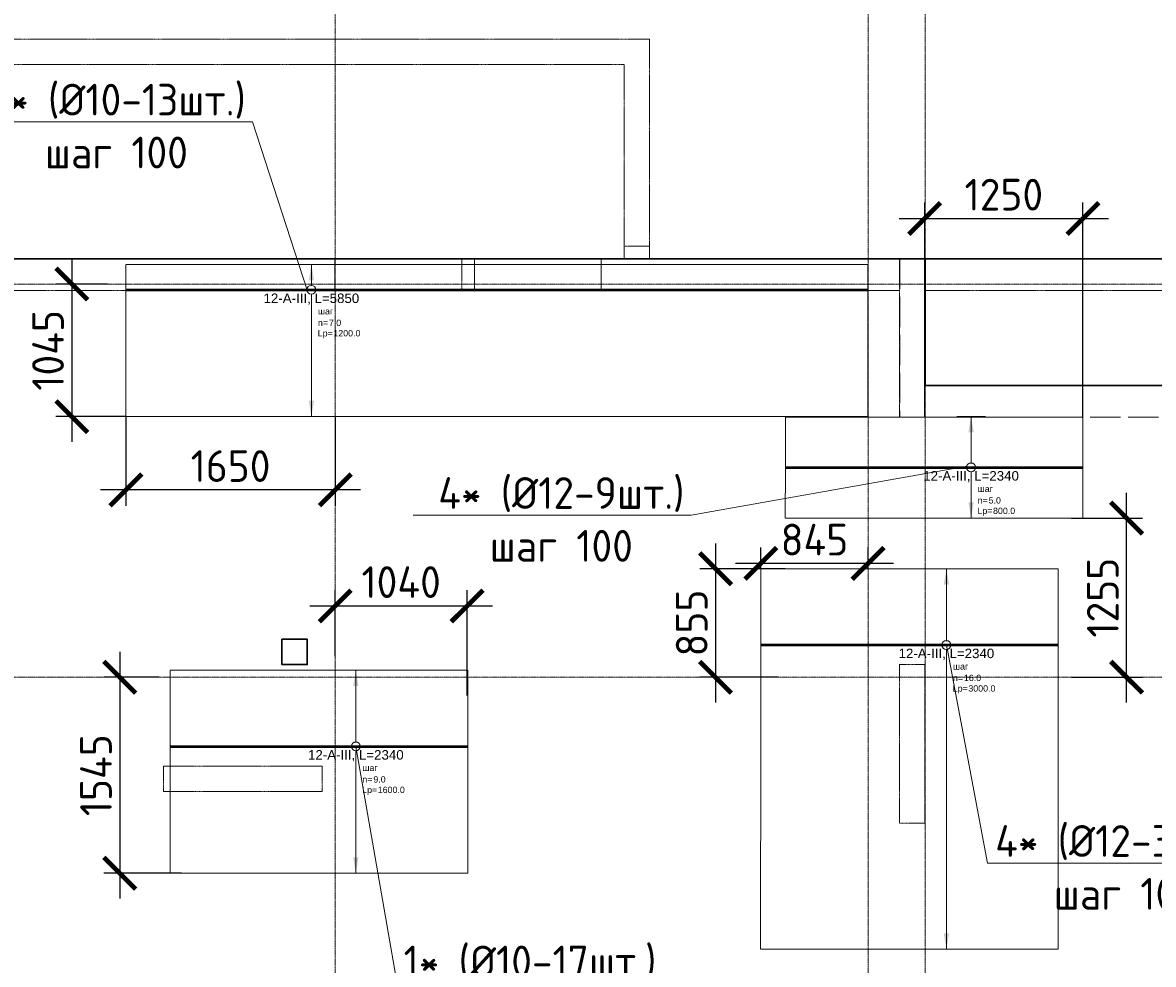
# Model space of a CAD drawing. Header units: millimetres. Extents: x -386473 to 311666, y -59273 to 291770.
# Tile 62 of 132: x 7949 to 16863, y 26032 to 33458. Entities that reach past the tile are written whole.
import ezdxf
from ezdxf import colors
from ezdxf.entities.mleader import LeaderData, LeaderLine
from ezdxf.enums import TextEntityAlignment as Align
from ezdxf.math import Vec2, Vec3

# ---------------------------------------------------------------- set-up
doc = ezdxf.new("R2010")
doc.units = ezdxf.units.MM
doc.set_wipeout_variables(frame=1)
for name, pattern in [('01 Штриховая _4 мм_', [6, 3.5, -2.5]), ('______5', [1100, 800, -100, 100, -100]), ('ACAD_ISO02W100', [15, 12, -3]), ('DASHED', [7, 5, -2, 0]), ('GOST2.303 4', [7, 5, -2, 0]), ('осевая', [50.8, 31.75, -6.35, 6.35, -6.35])]:
    doc.linetypes.add(name, pattern=pattern)
for name, color, linetype, lineweight in [('АрмСтер', 2, 'Continuous', 50), ('контур распр. стерхней', 2, 'GOST2.303 4', 20), ('Оси', 40, '______5', 18), ('Перекрытие ж_бетон', 1, 'Continuous', 30), ('подоснова', 151, 'Continuous', 5), ('РАЗМЕРЫ', 1, 'Continuous', 9)]:
    doc.layers.add(name, color=color, linetype=linetype, lineweight=lineweight)
doc.layers.add('АрмСтер_атрибуты', color=2, linetype='Continuous', lineweight=0, plot=False)
doc.layers.add('Колонна_ бетон', color=7, linetype='Continuous', lineweight=50, true_color=0xb4b496)
doc.styles.add('GOST-2.304_Type-B', font='GOST_Common.ttf')
doc.styles.get("Standard").update_dxf_attribs({"font": 'arial.ttf'})
doc.styles.add('Аннотативный', font='arial.ttf')
doc.dimstyles.new('СПДС', dxfattribs={"dimscale": 100, "dimtxt": 2.5, "dimasz": 2.5, "dimexe": 1.25, "dimexo": 0, "dimtad": 1, "dimdec": 0, "dimtxsty": 'GOST-2.304_Type-B', "dimblk": 'ARCHTICK', "dimcen": 2.5, "dimdle": 2, "dimadec": 0, "dimazin": 2, "dimtfac": 0.75, "dimtdec": 0, "dimtmove": 1, "dimatfit": 3, "dimfxl": 1, "dimtolj": 1, "dimarcsym": 1})

# ---------------------------------------------------------------- blocks, each defined once
blk = doc.blocks.new('оси2')
at = {"layer": 'Оси', "color": 16, "linetype": 'осевая', "lineweight": 0, "ltscale": 0.25, "transparency": 33554687}
for p, q in [((987745.5, 5465.4), (987745.5, -20739.3)), ((991945.5, 4955.2), (991945.5, -20287.7)), ((992395.5, 4955.2), (992395.5, -20293.6)), ((979200, 1707.1), (1032582.1, 1707.1)), ((979200, -1392.9), (1032582.1, -1392.9))]:
    blk.add_line(p, q, dxfattribs=at)
blk = doc.blocks.new('*U67')
at = {"layer": 'РАЗМЕРЫ'}
for p, q in [((112.5, 600), (-112.5, 600)), ((112.5, -1000), (-112.5, -1000))]:
    blk.add_line(p, q, dxfattribs=at)
at = {"layer": 'РАЗМЕРЫ', "ltscale": 15}
blk.add_line((0, -1000), (0, 600), dxfattribs=at)
at = {"layer": 'РАЗМЕРЫ'}
for points in [[(0, 600), (20.9, 474.8), (-20.9, 474.8)], [(0, -1000), (20.9, -874.8), (-20.9, -874.8)]]:
    blk.add_solid(points, dxfattribs=at)
at = {"layer": 'АрмСтер_атрибуты', "color": 215, "ltscale": 15, "style": 'Аннотативный'}
for s, p in [('шаг', (51.4, -194.2)), ('n=', (51.4, -285.1)), ('Lр=', (50.2, -367.8))]:
    blk.add_text(s, height=50, dxfattribs=at).set_placement(p)
at = {"layer": 'АрмСтер_атрибуты', "style": 'Аннотативный', "flags": 8}
blk.add_attdef('ПОЗ', (110, 29.6), '', height=75, dxfattribs=at)
at = {"layer": 'АрмСтер_атрибуты', "color": 215, "style": 'Аннотативный'}
for tag, p, flags in [('ШАГ', (190.9, -194.2), 10), ('КОЛ', (138, -285.1), 8), ('ШИРИНА', (172.9, -367.8), 8)]:
    blk.add_attdef(tag, p, '', height=50, dxfattribs=dict(at, flags=flags))
at = {"layer": 'АрмСтер_атрибуты', "flags": 9}
for tag, p in [('МАССА', (-1033.5, -410.5)), ('ОБОЗНАЧЕНИЕ', (-1033.5, -524.4))]:
    blk.add_attdef(tag, p, '', height=75, dxfattribs=at)
at = {"linetype": 'Continuous', "lineweight": 0}
blk.add_wipeout([(35, 0), (28.3, 20.6), (10.8, 33.3), (-10.8, 33.3), (-28.3, 20.6), (-35, 0), (-28.3, -20.6), (-10.8, -33.3), (10.8, -33.3), (28.3, -20.6)], dxfattribs=at)
at = {"color": 0, "linetype": 'ByBlock', "lineweight": -2, "ltscale": 100}
blk.add_line((-1462.5, 0), (877.5, 0), dxfattribs=at)
at = {"layer": 'РАЗМЕРЫ'}
blk.add_circle((0, 0), 35, dxfattribs=at)
at = {"layer": 'АрмСтер_атрибуты', "style": 'Аннотативный', "flags": 8}
blk.add_attdef('НАИМЕНОВАНИЕ', text='', height=75, dxfattribs=at).set_placement((0, -29.3), align=Align.TOP_CENTER)
blk = doc.blocks.new('_ArchTick')
at = {"color": 0, "linetype": 'ByBlock', "const_width": 0.15}
blk.add_lwpolyline([(-0.5, -0.5), (0.5, 0.5)], dxfattribs=at)
blk = doc.blocks.new('*D68')
at = {"layer": 'DEFPOINTS', "color": 0, "transparency": 16777216}
for p in [(9022.8, 28296.4, 160), (8715, 26751.3), (9201.3, 26751.3)]:
    blk.add_point(p, dxfattribs=at)
at = {"layer": 'РАЗМЕРЫ', "color": 0, "lineweight": -2, "transparency": 16777216}
for p, q in [((8715, 28496.4), (8715, 26551.3)), ((9022.8, 28296.4), (8590, 28296.4)), ((9201.3, 26751.3), (8590, 26751.3))]:
    blk.add_line(p, q, dxfattribs=at)
at = {"layer": 'РАЗМЕРЫ', "color": 0, "lineweight": -2, "transparency": 16777216, "xscale": 250, "yscale": 250, "zscale": 250}
for p, rotation in [((8715, 28296.4), 90), ((8715, 26751.3), 270)]:
    blk.add_blockref('_ArchTick', p, dxfattribs=dict(at, rotation=rotation))
at = {"layer": 'РАЗМЕРЫ', "color": 0, "lineweight": 0, "transparency": 16777216, "insert": (8527.5, 27523.8), "char_height": 250, "attachment_point": 5, "rotation": 90, "style": 'GOST-2.304_Type-B'}
blk.add_mtext('\\A1;1545', dxfattribs=at)
blk = doc.blocks.new('*D69')
at = {"layer": 'DEFPOINTS', "color": 0, "transparency": 16777216}
for p in [(11453.3, 28859), (10413, 28461.9), (11453.3, 28151.3)]:
    blk.add_point(p, dxfattribs=at)
at = {"layer": 'РАЗМЕРЫ', "color": 0, "lineweight": -2, "transparency": 16777216}
for p, q in [((10413, 28461.9), (10413, 28984)), ((11453.3, 28151.3), (11453.3, 28984)), ((10213, 28859), (11653.3, 28859))]:
    blk.add_line(p, q, dxfattribs=at)
at = {"layer": 'РАЗМЕРЫ', "color": 0, "lineweight": -2, "transparency": 16777216, "xscale": 250, "yscale": 250, "zscale": 250, "rotation": 180}
blk.add_blockref('_ArchTick', (10413, 28859), dxfattribs=at)
at = {"layer": 'РАЗМЕРЫ', "color": 0, "lineweight": -2, "transparency": 16777216, "xscale": 250, "yscale": 250, "zscale": 250}
blk.add_blockref('_ArchTick', (11453.3, 28859), dxfattribs=at)
at = {"layer": 'РАЗМЕРЫ', "color": 0, "lineweight": 0, "transparency": 16777216, "insert": (10933.2, 29046.5), "char_height": 250, "attachment_point": 5, "style": 'GOST-2.304_Type-B'}
blk.add_mtext('\\A1;1040', dxfattribs=at)
blk = doc.blocks.new('_None')
blk = doc.blocks.new('*U73')
at = {"layer": 'РАЗМЕРЫ'}
for p, q in [((112.5, 600), (-112.5, 600)), ((112.5, -2400), (-112.5, -2400))]:
    blk.add_line(p, q, dxfattribs=at)
at = {"layer": 'РАЗМЕРЫ', "ltscale": 15}
blk.add_line((0, -2400), (0, 600), dxfattribs=at)
at = {"layer": 'РАЗМЕРЫ'}
for points in [[(0, 600), (20.9, 474.8), (-20.9, 474.8)], [(0, -2400), (20.9, -2274.8), (-20.9, -2274.8)]]:
    blk.add_solid(points, dxfattribs=at)
at = {"layer": 'АрмСтер_атрибуты', "color": 215, "ltscale": 15, "style": 'Аннотативный'}
for s, p in [('шаг', (51.4, -194.2)), ('n=', (51.4, -285.1)), ('Lр=', (50.2, -367.8))]:
    blk.add_text(s, height=50, dxfattribs=at).set_placement(p)
at = {"layer": 'АрмСтер_атрибуты', "style": 'Аннотативный', "flags": 8}
blk.add_attdef('ПОЗ', (110, 29.6), '', height=75, dxfattribs=at)
at = {"layer": 'АрмСтер_атрибуты', "color": 215, "style": 'Аннотативный'}
for tag, p, flags in [('ШАГ', (190.9, -194.2), 10), ('КОЛ', (138, -285.1), 8), ('ШИРИНА', (172.9, -367.8), 8)]:
    blk.add_attdef(tag, p, '', height=50, dxfattribs=dict(at, flags=flags))
at = {"layer": 'АрмСтер_атрибуты', "flags": 9}
for tag, p in [('МАССА', (-1033.5, -410.5)), ('ОБОЗНАЧЕНИЕ', (-1033.5, -524.4))]:
    blk.add_attdef(tag, p, '', height=75, dxfattribs=at)
at = {"linetype": 'Continuous', "lineweight": 0}
blk.add_wipeout([(35, 0), (28.3, 20.6), (10.8, 33.3), (-10.8, 33.3), (-28.3, 20.6), (-35, 0), (-28.3, -20.6), (-10.8, -33.3), (10.8, -33.3), (28.3, -20.6)], dxfattribs=at)
at = {"color": 0, "linetype": 'ByBlock', "lineweight": -2, "ltscale": 100}
blk.add_line((-1462.5, 0), (877.5, 0), dxfattribs=at)
at = {"layer": 'РАЗМЕРЫ'}
blk.add_circle((0, 0), 35, dxfattribs=at)
at = {"layer": 'АрмСтер_атрибуты', "style": 'Аннотативный', "flags": 8}
blk.add_attdef('НАИМЕНОВАНИЕ', text='', height=75, dxfattribs=at).set_placement((0, -29.3), align=Align.TOP_CENTER)
blk = doc.blocks.new('*D77')
at = {"layer": 'DEFPOINTS', "color": 0, "transparency": 16777216}
for p in [(13960.3, 29151.3), (13411.3, 28296.4), (13903.9, 28296.4, 160)]:
    blk.add_point(p, dxfattribs=at)
at = {"layer": 'РАЗМЕРЫ', "color": 0, "lineweight": -2, "transparency": 16777216}
for p, q in [((13411.3, 29351.3), (13411.3, 28096.4)), ((13960.3, 29151.3), (13286.3, 29151.3)), ((13903.9, 28296.4), (13286.3, 28296.4))]:
    blk.add_line(p, q, dxfattribs=at)
at = {"layer": 'РАЗМЕРЫ', "color": 0, "lineweight": -2, "transparency": 16777216, "xscale": 250, "yscale": 250, "zscale": 250}
for p, rotation in [((13411.3, 29151.3), 90), ((13411.3, 28296.4), 270)]:
    blk.add_blockref('_ArchTick', p, dxfattribs=dict(at, rotation=rotation))
at = {"layer": 'РАЗМЕРЫ', "color": 0, "lineweight": 0, "transparency": 16777216, "insert": (13223.8, 28723.8), "char_height": 250, "attachment_point": 5, "rotation": 90, "style": 'GOST-2.304_Type-B'}
blk.add_mtext('\\A1;855', dxfattribs=at)
blk = doc.blocks.new('*U155')
at = {"layer": 'РАЗМЕРЫ'}
for p, q in [((112.5, 200), (-112.5, 200)), ((112.5, -1000), (-112.5, -1000))]:
    blk.add_line(p, q, dxfattribs=at)
at = {"layer": 'РАЗМЕРЫ', "ltscale": 15}
blk.add_line((0, -1000), (0, 200), dxfattribs=at)
at = {"layer": 'РАЗМЕРЫ'}
for points in [[(0, 200), (20.9, 74.8), (-20.9, 74.8)], [(0, -1000), (20.9, -874.8), (-20.9, -874.8)]]:
    blk.add_solid(points, dxfattribs=at)
at = {"layer": 'АрмСтер_атрибуты', "color": 215, "ltscale": 15, "style": 'Аннотативный'}
for s, p in [('шаг', (51.4, -194.2)), ('n=', (51.4, -285.1)), ('Lр=', (50.2, -367.8))]:
    blk.add_text(s, height=50, dxfattribs=at).set_placement(p)
at = {"layer": 'АрмСтер_атрибуты', "style": 'Аннотативный', "flags": 8}
blk.add_attdef('ПОЗ', (110, 29.6), '', height=75, dxfattribs=at)
at = {"layer": 'АрмСтер_атрибуты', "color": 215, "style": 'Аннотативный'}
for tag, p, flags in [('ШАГ', (190.9, -194.2), 10), ('КОЛ', (138, -285.1), 8), ('ШИРИНА', (172.9, -367.8), 8)]:
    blk.add_attdef(tag, p, '', height=50, dxfattribs=dict(at, flags=flags))
at = {"layer": 'АрмСтер_атрибуты', "flags": 9}
for tag, p in [('МАССА', (-1033.5, -1010.5)), ('ОБОЗНАЧЕНИЕ', (-1033.5, -1124.4))]:
    blk.add_attdef(tag, p, '', height=75, dxfattribs=at)
at = {"linetype": 'Continuous', "lineweight": 0}
blk.add_wipeout([(35, 0), (28.3, 20.6), (10.8, 33.3), (-10.8, 33.3), (-28.3, 20.6), (-35, 0), (-28.3, -20.6), (-10.8, -33.3), (10.8, -33.3), (28.3, -20.6)], dxfattribs=at)
at = {"color": 0, "linetype": 'ByBlock', "lineweight": -2, "ltscale": 100}
blk.add_line((-1462.5, 0), (4387.5, 0), dxfattribs=at)
at = {"layer": 'РАЗМЕРЫ'}
blk.add_circle((0, 0), 35, dxfattribs=at)
at = {"layer": 'АрмСтер_атрибуты', "style": 'Аннотативный', "flags": 8}
blk.add_attdef('НАИМЕНОВАНИЕ', text='', height=75, dxfattribs=at).set_placement((0, -29.3), align=Align.TOP_CENTER)
blk = doc.blocks.new('*D154')
at = {"layer": 'DEFPOINTS', "color": 0, "transparency": 16777216}
for p in [(8617.4, 31396.4, 160), (8337, 30351.3), (8763, 30351.3)]:
    blk.add_point(p, dxfattribs=at)
at = {"layer": 'РАЗМЕРЫ', "color": 0, "lineweight": -2, "transparency": 16777216}
for p, q in [((8337, 31596.4), (8337, 30151.3)), ((8617.4, 31396.4), (8212, 31396.4)), ((8763, 30351.3), (8212, 30351.3))]:
    blk.add_line(p, q, dxfattribs=at)
at = {"layer": 'РАЗМЕРЫ', "color": 0, "lineweight": -2, "transparency": 16777216, "xscale": 250, "yscale": 250, "zscale": 250}
for p, rotation in [((8337, 31396.4), 90), ((8337, 30351.3), 270)]:
    blk.add_blockref('_ArchTick', p, dxfattribs=dict(at, rotation=rotation))
at = {"layer": 'РАЗМЕРЫ', "color": 0, "lineweight": 0, "transparency": 16777216, "insert": (8149.5, 30873.8), "char_height": 250, "attachment_point": 5, "rotation": 90, "style": 'GOST-2.304_Type-B'}
blk.add_mtext('\\A1;1045', dxfattribs=at)
blk = doc.blocks.new('*U308')
at = {"layer": 'РАЗМЕРЫ'}
for p, q in [((112.5, 400), (-112.5, 400)), ((112.5, -400), (-112.5, -400))]:
    blk.add_line(p, q, dxfattribs=at)
at = {"layer": 'РАЗМЕРЫ', "ltscale": 15}
blk.add_line((0, -400), (0, 400), dxfattribs=at)
at = {"layer": 'РАЗМЕРЫ'}
for points in [[(0, 400), (20.9, 274.8), (-20.9, 274.8)], [(0, -400), (20.9, -274.8), (-20.9, -274.8)]]:
    blk.add_solid(points, dxfattribs=at)
at = {"layer": 'АрмСтер_атрибуты', "color": 215, "ltscale": 15, "style": 'Аннотативный'}
for s, p in [('шаг', (51.4, -194.2)), ('n=', (51.4, -285.1)), ('Lр=', (50.2, -367.8))]:
    blk.add_text(s, height=50, dxfattribs=at).set_placement(p)
at = {"layer": 'АрмСтер_атрибуты', "style": 'Аннотативный', "flags": 8}
blk.add_attdef('ПОЗ', (110, 29.6), '', height=75, dxfattribs=at)
at = {"layer": 'АрмСтер_атрибуты', "color": 215, "style": 'Аннотативный'}
for tag, p, flags in [('ШАГ', (190.9, -194.2), 10), ('КОЛ', (138, -285.1), 8), ('ШИРИНА', (172.9, -367.8), 8)]:
    blk.add_attdef(tag, p, '', height=50, dxfattribs=dict(at, flags=flags))
at = {"layer": 'АрмСтер_атрибуты', "flags": 9}
for tag, p in [('МАССА', (-1033.5, -410.5)), ('ОБОЗНАЧЕНИЕ', (-1033.5, -524.4))]:
    blk.add_attdef(tag, p, '', height=75, dxfattribs=at)
at = {"linetype": 'Continuous', "lineweight": 0}
blk.add_wipeout([(35, 0), (28.3, 20.6), (10.8, 33.3), (-10.8, 33.3), (-28.3, 20.6), (-35, 0), (-28.3, -20.6), (-10.8, -33.3), (10.8, -33.3), (28.3, -20.6)], dxfattribs=at)
at = {"color": 0, "linetype": 'ByBlock', "lineweight": -2, "ltscale": 100}
blk.add_line((-1462.5, 0), (877.5, 0), dxfattribs=at)
at = {"layer": 'РАЗМЕРЫ'}
blk.add_circle((0, 0), 35, dxfattribs=at)
at = {"layer": 'АрмСтер_атрибуты', "style": 'Аннотативный', "flags": 8}
blk.add_attdef('НАИМЕНОВАНИЕ', text='', height=75, dxfattribs=at).set_placement((0, -29.3), align=Align.TOP_CENTER)
blk = doc.blocks.new('стены подвала')
at = {"layer": 'Колонна_ бетон', "color": 252, "linetype": 'DASHED', "lineweight": 0, "ltscale": 0.3, "true_color": 0x939598, "transparency": 33554687}
for p, q in [((-191317.4, -8295.4, 160), (-198017.4, -8295.4, -200)), ((-191317.4, -10025.4, 160), (-191317.4, -8295.4, 160)), ((-191317.4, -8295.4, 160), (-191317.4, -8295.4, 160)), ((-197817.4, -8495.4, -200), (-191517.4, -8495.4, 160)), ((-191517.4, -8495.4, 160), (-191517.4, -8495.4, 160)), ((-191517.4, -8495.4, 160), (-191517.4, -10025.4, 160)), ((-191317.4, -9775.4, 160), (-191317.4, -9775.4, 160)), ((-191317.4, -9925.4, 160), (-191517.4, -9925.4, 160)), ((-191517.4, -9925.4, 160), (-191517.4, -9925.4, 160)), ((-191317.4, -9925.4, 160), (-191317.4, -9925.4, 160)), ((-150847.4, -10025.4, 160), (-198397.4, -10025.4, 160)), ((-192697.4, -10275.4, 160), (-192697.4, -10025.4, 160)), ((-192697.4, -10025.4, 160), (-192697.4, -10025.4, 160)), ((-191697.4, -10275.4, 160), (-191697.4, -10025.4, 160)), ((-191697.4, -10025.4, 160), (-191697.4, -10025.4, 160)), ((-191517.4, -10025.4, 160), (-191517.4, -10025.4, 160)), ((-191317.4, -10025.4, 160), (-191317.4, -10025.4, 160)), ((-189347.4, -11275.4, 160), (-189347.4, -10025.4, 160)), ((-189347.4, -10025.4, 160), (-189347.4, -10025.4, 160)), ((-189347.4, -10275.4, 160), (-197897.4, -10275.4, 160)), ((-192697.4, -10275.4, 160), (-192697.4, -10275.4, 160)), ((-191697.4, -10275.4, 160), (-191697.4, -10275.4, 160)), ((-189347.4, -10275.4, 160), (-189347.4, -10275.4, 160)), ((-184747.4, -10275.4, 160), (-189147.4, -10275.4, 160)), ((-189147.4, -10275.4, 160), (-189147.4, -11275.4, 160)), ((-189147.4, -10275.4, 160), (-189147.4, -10275.4, 160)), ((-189147.4, -11275.4, 160), (-189347.4, -11275.4, 160)), ((-189347.4, -11275.4, 160), (-189347.4, -11275.4, 160)), ((-189147.4, -11275.4, 160), (-189147.4, -11275.4, 160)), ((-189147.4, -13225.4, 160), (-189347.4, -13225.4, 160)), ((-189347.4, -13225.4, 160), (-189347.4, -13225.4, 160)), ((-189347.4, -13225.4, 160), (-189347.4, -14475.4, 160)), ((-189147.4, -13225.4, 160), (-189147.4, -13225.4, 160)), ((-189147.4, -14475.4, 160), (-189147.4, -13225.4, 160)), ((-195147.4, -14025.4, 160), (-195147.4, -14025.4, 160)), ((-195147.4, -14025.4, 160), (-195147.4, -14225.4, 160)), ((-195147.4, -14025.4, 160), (-193897.4, -14025.4, 160)), ((-193897.4, -14025.4, 160), (-193897.4, -14025.4, 160)), ((-193897.4, -14025.4, 160), (-193897.4, -14225.4, 160)), ((-195147.4, -14225.4, 160), (-195147.4, -14225.4, 160)), ((-195147.4, -14225.4, 160), (-193897.4, -14225.4, 160)), ((-193897.4, -14225.4, 160), (-193897.4, -14225.4, 160)), ((-189347.4, -14475.4, 160), (-189147.4, -14475.4, 160)), ((-189347.4, -14475.4, 160), (-189347.4, -14475.4, 160)), ((-189147.4, -14475.4, 160), (-189147.4, -14475.4, 160))]:
    blk.add_line(p, q, dxfattribs=at)
blk.add_lwpolyline([(-193797.4, -10025.4), (-192797.4, -10025.4), (-192797.4, -10275.4), (-193797.4, -10275.4)], close=True, dxfattribs=at)
blk = doc.blocks.new('отверстия')
at = {"layer": 'Перекрытие ж_бетон', "lineweight": 30}
blk.add_lwpolyline([(-188966.9, 88642.4), (-188766.9, 88642.4), (-188766.9, 88442.4), (-188966.9, 88442.4)], close=True, dxfattribs=at)
blk = doc.blocks.new('*D367')
at = {"layer": 'DEFPOINTS', "color": 0, "transparency": 16777216}
for p in [(16217.2, 29551.3), (16651.8, 29551.3), (16217.2, 28296.4, 160)]:
    blk.add_point(p, dxfattribs=at)
at = {"layer": 'РАЗМЕРЫ', "color": 0, "lineweight": -2, "transparency": 16777216}
for p, q in [((16651.8, 28096.4), (16651.8, 29751.3)), ((16217.2, 29551.3), (16776.8, 29551.3)), ((16217.2, 28296.4), (16776.8, 28296.4))]:
    blk.add_line(p, q, dxfattribs=at)
at = {"layer": 'РАЗМЕРЫ', "color": 0, "lineweight": -2, "transparency": 16777216, "xscale": 250, "yscale": 250, "zscale": 250}
for p, rotation in [((16651.8, 29551.3), 90), ((16651.8, 28296.4), 270)]:
    blk.add_blockref('_ArchTick', p, dxfattribs=dict(at, rotation=rotation))
at = {"layer": 'РАЗМЕРЫ', "color": 0, "lineweight": 0, "transparency": 16777216, "insert": (16464.3, 28923.8), "char_height": 250, "attachment_point": 5, "rotation": 90, "style": 'GOST-2.304_Type-B'}
blk.add_mtext('\\A1;1255', dxfattribs=at)
blk = doc.blocks.new('*D368')
at = {"layer": 'DEFPOINTS', "color": 0, "transparency": 16777216}
for p in [(13768.7, 29194.1), (13768.7, 29151.3), (14613.8, 29151.3)]:
    blk.add_point(p, dxfattribs=at)
at = {"layer": 'РАЗМЕРЫ', "color": 0, "lineweight": -2, "transparency": 16777216}
for p, q in [((13768.7, 29151.3), (13768.7, 29319.1)), ((14613.8, 29151.3), (14613.8, 29319.1)), ((14813.8, 29194.1), (13568.7, 29194.1))]:
    blk.add_line(p, q, dxfattribs=at)
at = {"layer": 'РАЗМЕРЫ', "color": 0, "lineweight": -2, "transparency": 16777216, "xscale": 250, "yscale": 250, "zscale": 250, "rotation": 180}
blk.add_blockref('_ArchTick', (13768.7, 29194.1), dxfattribs=at)
at = {"layer": 'РАЗМЕРЫ', "color": 0, "lineweight": -2, "transparency": 16777216, "xscale": 250, "yscale": 250, "zscale": 250}
blk.add_blockref('_ArchTick', (14613.8, 29194.1), dxfattribs=at)
at = {"layer": 'РАЗМЕРЫ', "color": 0, "lineweight": 0, "transparency": 16777216, "insert": (14191.3, 29381.6), "char_height": 250, "attachment_point": 5, "style": 'GOST-2.304_Type-B'}
blk.add_mtext('\\A1;845', dxfattribs=at)
blk = doc.blocks.new('*D369')
at = {"layer": 'DEFPOINTS', "color": 0, "transparency": 16777216}
for p in [(16307.8, 31913.8), (15060.2, 30346.4, 160), (16307.8, 30341.6)]:
    blk.add_point(p, dxfattribs=at)
at = {"layer": 'РАЗМЕРЫ', "color": 0, "lineweight": -2, "transparency": 16777216}
for p, q in [((15060.2, 30346.4), (15060.2, 32038.8)), ((16307.8, 30341.6), (16307.8, 32038.8)), ((14860.2, 31913.8), (16507.8, 31913.8))]:
    blk.add_line(p, q, dxfattribs=at)
at = {"layer": 'РАЗМЕРЫ', "color": 0, "lineweight": -2, "transparency": 16777216, "xscale": 250, "yscale": 250, "zscale": 250, "rotation": 180}
blk.add_blockref('_ArchTick', (15060.2, 31913.8), dxfattribs=at)
at = {"layer": 'РАЗМЕРЫ', "color": 0, "lineweight": -2, "transparency": 16777216, "xscale": 250, "yscale": 250, "zscale": 250}
blk.add_blockref('_ArchTick', (16307.8, 31913.8), dxfattribs=at)
at = {"layer": 'РАЗМЕРЫ', "color": 0, "lineweight": 0, "transparency": 16777216, "insert": (15684, 32101.3), "char_height": 250, "attachment_point": 5, "style": 'GOST-2.304_Type-B'}
blk.add_mtext('\\A1;1250', dxfattribs=at)
blk = doc.blocks.new('*D372')
at = {"layer": 'DEFPOINTS', "color": 0, "transparency": 16777216}
for p in [(8763, 30351.3), (10413.8, 30351.3), (8763, 29773.8)]:
    blk.add_point(p, dxfattribs=at)
at = {"layer": 'РАЗМЕРЫ', "color": 0, "lineweight": -2, "transparency": 16777216}
for p, q in [((8763, 30351.3), (8763, 29648.8)), ((10413.8, 30351.3), (10413.8, 29648.8)), ((10613.8, 29773.8), (8563, 29773.8))]:
    blk.add_line(p, q, dxfattribs=at)
at = {"layer": 'РАЗМЕРЫ', "color": 0, "lineweight": -2, "transparency": 16777216, "xscale": 250, "yscale": 250, "zscale": 250, "rotation": 180}
blk.add_blockref('_ArchTick', (8763, 29773.8), dxfattribs=at)
at = {"layer": 'РАЗМЕРЫ', "color": 0, "lineweight": -2, "transparency": 16777216, "xscale": 250, "yscale": 250, "zscale": 250}
blk.add_blockref('_ArchTick', (10413.8, 29773.8), dxfattribs=at)
at = {"layer": 'РАЗМЕРЫ', "color": 0, "lineweight": 0, "transparency": 16777216, "insert": (9588.4, 29961.3), "char_height": 250, "attachment_point": 5, "style": 'GOST-2.304_Type-B'}
blk.add_mtext('\\A1;1650', dxfattribs=at)

msp = doc.modelspace()

# ---------------------------------------------------------------- linework, layer by layer
at = {"layer": 'контур распр. стерхней', "linetype": '01 Штриховая _4 мм_'}
for points in [[(14613, 30351.3), (8763, 30351.3), (8763, 31551.3), (14613, 31551.3)], [(16111, 26151.3), (13766.5, 26151.3), (13768.7, 29151.3), (16113.3, 29151.3)], [(11457.9, 26751.3), (9113.3, 26751.3), (9113.3, 28351.3), (11457.9, 28351.3)]]:
    msp.add_lwpolyline(points, close=True, dxfattribs=at)
at = {"layer": 'Перекрытие ж_бетон'}
for points in [[(6063.2, 14696.4), (10163.2, 14696.4), (10163.2, 14446.4), (46963.2, 14446.4), (46963.2, 14696.4), (53363.2, 14696.4), (53363.2, 31596.4), (5813.4, 31596.4), (5813.4, 17596.4), (6063.2, 17596.4), (6063.2, 14696.4)], [(15063.4, 31596.4), (15063.4, 30596.4), (19463.4, 30596.4), (19463.4, 31596.4)]]:
    msp.add_lwpolyline(points, dxfattribs=at)
at = {"layer": 'Перекрытие ж_бетон', "color": 252, "linetype": 'ACAD_ISO02W100', "lineweight": 0, "ltscale": 20, "true_color": 0x939598}
msp.add_lwpolyline([(14863.4, 31596.4), (14863.4, 30346.4), (19663.4, 30346.4), (19663.4, 31596.4)], dxfattribs=at)

# ---------------------------------------------------------------- block references
at = {"layer": 'РАЗМЕРЫ'}
msp.add_blockref('оси2', (-977331.7, 29689.3, 160), dxfattribs=at)

# ---------------------------------------------------------------- next in the draw order: block references
at = {"layer": 'АрмСтер', "ltscale": 15}
ref = msp.add_blockref('*U155', (10225.5, 31351.3), dxfattribs=at)
ref.add_attrib('НАИМЕНОВАНИЕ', '12-A-III, L=5850', dxfattribs={"layer": 'АрмСтер_атрибуты', "height": 75, "style": 'Аннотативный', "flags": 8}).set_placement((10225.5, 31321.9), align=Align.TOP_CENTER)
ref.add_attrib('КОЛ', '7.0', (10363.6, 31066.1), dxfattribs={"layer": 'АрмСтер_атрибуты', "color": 215, "height": 50, "style": 'Аннотативный', "flags": 8})
ref.add_attrib('ШИРИНА', '1200.0', (10398.4, 30983.5), dxfattribs={"layer": 'АрмСтер_атрибуты', "color": 215, "height": 50, "style": 'Аннотативный', "flags": 8})
ref = msp.add_blockref('*U73', (15231.2, 28551.3), dxfattribs=at)
ref.add_attrib('НАИМЕНОВАНИЕ', '12-A-III, L=2340', dxfattribs={"layer": 'АрмСтер_атрибуты', "height": 75, "style": 'Аннотативный', "flags": 8}).set_placement((15231.2, 28521.9), align=Align.TOP_CENTER)
ref.add_attrib('КОЛ', '16.0', (15369.3, 28266.1), dxfattribs={"layer": 'АрмСтер_атрибуты', "color": 215, "height": 50, "style": 'Аннотативный', "flags": 8})
ref.add_attrib('ШИРИНА', '3000.0', (15404.1, 28183.5), dxfattribs={"layer": 'АрмСтер_атрибуты', "color": 215, "height": 50, "style": 'Аннотативный', "flags": 8})
ref = msp.add_blockref('*U67', (10575.8, 27751.3), dxfattribs=at)
ref.add_attrib('НАИМЕНОВАНИЕ', '12-A-III, L=2340', dxfattribs={"layer": 'АрмСтер_атрибуты', "height": 75, "style": 'Аннотативный', "flags": 8}).set_placement((10575.8, 27721.9), align=Align.TOP_CENTER)
ref.add_attrib('КОЛ', '9.0', (10713.9, 27466.1), dxfattribs={"layer": 'АрмСтер_атрибуты', "color": 215, "height": 50, "style": 'Аннотативный', "flags": 8})
ref.add_attrib('ШИРИНА', '1600.0', (10748.7, 27383.5), dxfattribs={"layer": 'АрмСтер_атрибуты', "color": 215, "height": 50, "style": 'Аннотативный', "flags": 8})

# ---------------------------------------------------------------- next in the draw order: linework, layer by layer
at = {"layer": 'контур распр. стерхней', "linetype": '01 Штриховая _4 мм_'}
msp.add_lwpolyline([(16305.6, 29551.3), (13961, 29551.3), (13963.3, 30346.4), (16307.9, 30346.4)], close=True, dxfattribs=at)

# ---------------------------------------------------------------- next in the draw order: dimensions: what is measured, and where the dimension line sits
at = {"layer": 'РАЗМЕРЫ', "color": 1, "lineweight": 0}
for base, p1, p2, picture, middle in [((8337, 30351.3), (8617.4, 31396.4, 160), (8763, 30351.3), '*D154', (8149.5, 30873.8)), ((13411.3, 28296.4), (13960.3, 29151.3), (13903.9, 28296.4, 160), '*D77', (13223.8, 28723.8)), ((8715, 26751.3), (9022.8, 28296.4, 160), (9201.3, 26751.3), '*D68', (8527.5, 27523.8))]:
    dim = msp.add_linear_dim(base=base, p1=p1, p2=p2, angle=90, dimstyle='СПДС', dxfattribs=at)
    dim.commit()
    dim.dimension.update_dxf_attribs({"geometry": picture, "text_midpoint": middle})
dim = msp.add_linear_dim(base=(8763, 29773.8), p1=(10413.8, 30351.3), p2=(8763, 30351.3), dimstyle='СПДС', override={"dimrnd": 5}, dxfattribs=at)
dim.commit()
dim.dimension.update_dxf_attribs({"geometry": '*D372', "text_midpoint": (9588.4, 29961.3)})
dim = msp.add_linear_dim(base=(11453.3, 28859), p1=(10413, 28461.9), p2=(11453.3, 28151.3), dimstyle='СПДС', dxfattribs=at)
dim.commit()
dim.dimension.update_dxf_attribs({"geometry": '*D69', "text_midpoint": (10933.2, 29046.5)})

# ---------------------------------------------------------------- next in the draw order: leaders
at = {"layer": 'подоснова', "color": 3, "ltscale": 0.3}
ml = msp.add_multileader_mtext('Standard', dxfattribs=at)
ml.set_content('3* (%%C10-13шт.)\\Pшаг 100', color=3, style='GOST-2.304_Type-B')
ml.set_leader_properties(color=256, linetype='ByLayer', lineweight=15)
ml.set_arrow_properties(name='NONE')
ml.build(insert=Vec2(0, 0))
ml.multileader.update_dxf_attribs({"text_left_attachment_type": 6, "text_right_attachment_type": 6, "dogleg_length": 0.1, "arrow_head_size": 18})
ctx = ml.context
ctx.base_point, ctx.char_height, ctx.arrow_head_size, ctx.landing_gap_size, ctx.plane_origin = Vec3(7614.9, 32675.5), 250, 18, 20, Vec3(1553.3, 34195.1)
ctx.left_attachment, ctx.right_attachment, ctx.text_align_type = 6, 6, 1
notes = []
notes.append((ctx, [(1, (1, 1, 0), (9761.8, 32675.5), (-1, 0), 0.1, [(0, [(10193.9, 31341)], 0, [])])]))
ctx.mtext.insert, ctx.mtext.alignment, ctx.mtext.flow_direction = Vec3(8688.3, 32975.5), 2, 5
at = {"layer": 'подоснова', "color": 4, "ltscale": 0.3}
ml = msp.add_multileader_mtext('Standard', dxfattribs=at)
ml.set_content('4* (%%C12-31шт.)\\Pшаг 100', color=4, style='GOST-2.304_Type-B')
ml.set_leader_properties(color=256, linetype='ByLayer', lineweight=15)
ml.set_arrow_properties(name='NONE')
ml.build(insert=Vec2(0, 0))
ml.multileader.update_dxf_attribs({"text_left_attachment_type": 6, "text_right_attachment_type": 6, "dogleg_length": 0.1, "arrow_head_size": 18})
ctx = ml.context
ctx.base_point, ctx.char_height, ctx.arrow_head_size, ctx.landing_gap_size, ctx.plane_origin = Vec3(15555.9, 26830.3, 360), 250, 18, 20, Vec3(6590.6, 31555.4, 360)
ctx.left_attachment, ctx.right_attachment, ctx.text_align_type = 6, 6, 1
notes.append((ctx, [(0, (1, 1, 0), (15555.8, 26830.3, 360), (1, 0), 0.1, [(0, [(15231.2, 28551.3, 360)], 0, [])])]))
ctx.mtext.insert, ctx.mtext.alignment, ctx.mtext.flow_direction = Vec3(16641.9, 27130.3, 360), 2, 5
at = {"layer": 'подоснова', "color": 3, "ltscale": 0.3}
ml = msp.add_multileader_mtext('Standard', dxfattribs=at)
ml.set_content('1* (%%C10-17шт.)\\Pшаг 100', color=3, style='GOST-2.304_Type-B')
ml.set_leader_properties(color=256, linetype='ByLayer', lineweight=15)
ml.set_arrow_properties(name='NONE')
ml.build(insert=Vec2(0, 0))
ml.multileader.update_dxf_attribs({"text_left_attachment_type": 6, "text_right_attachment_type": 6, "dogleg_length": 0.1, "arrow_head_size": 18})
ctx = ml.context
ctx.base_point, ctx.char_height, ctx.arrow_head_size, ctx.landing_gap_size, ctx.plane_origin = Vec3(10900.5, 25880.3), 250, 18, 20, Vec3(1935.2, 30605.4)
ctx.left_attachment, ctx.right_attachment, ctx.text_align_type = 6, 6, 1
notes.append((ctx, [(0, (1, 1, 0), (10900.4, 25880.3), (1, 0), 0.1, [(0, [(10575.8, 27751.3)], 0, [])])]))
ctx.mtext.insert, ctx.mtext.alignment, ctx.mtext.flow_direction = Vec3(11948.9, 26180.3), 2, 5
for ctx, leaders in notes:
    for number, flags, end, landing, length, lines in leaders:
        leader = LeaderData()
        leader.index, (leader.has_last_leader_line, leader.has_dogleg_vector, leader.attachment_direction) = number, flags
        leader.last_leader_point, leader.dogleg_vector, leader.dogleg_length = Vec3(end), Vec3(landing), length
        for number, points, colour, breaks in lines:
            line = LeaderLine()
            line.index, line.vertices, line.color, line.breaks = number, Vec3.list(points), colors.encode_raw_color(colour), breaks
            leader.lines.append(line)
        ctx.leaders.append(leader)

# ---------------------------------------------------------------- next in the draw order: block references
at = {"layer": 'АрмСтер', "ltscale": 15}
ref = msp.add_blockref('*U308', (15425.8, 29951.3), dxfattribs=at)
ref.add_attrib('НАИМЕНОВАНИЕ', '12-A-III, L=2340', dxfattribs={"layer": 'АрмСтер_атрибуты', "height": 75, "style": 'Аннотативный', "flags": 8}).set_placement((15425.8, 29921.9), align=Align.TOP_CENTER)
ref.add_attrib('КОЛ', '5.0', (15563.9, 29666.1), dxfattribs={"layer": 'АрмСтер_атрибуты', "color": 215, "height": 50, "style": 'Аннотативный', "flags": 8})
ref.add_attrib('ШИРИНА', '800.0', (15598.7, 29583.5), dxfattribs={"layer": 'АрмСтер_атрибуты', "color": 215, "height": 50, "style": 'Аннотативный', "flags": 8})

# ---------------------------------------------------------------- next in the draw order: block references
at = {"layer": 'РАЗМЕРЫ'}
msp.add_blockref('стены подвала', (204207.7, 41621.8), dxfattribs=at)
at = {"layer": 'РАЗМЕРЫ', "color": 6}
msp.add_blockref('отверстия', (198960.1, -60045.9, 160), dxfattribs=at)

# ---------------------------------------------------------------- next in the draw order: dimensions: what is measured, and where the dimension line sits
at = {"layer": 'РАЗМЕРЫ', "color": 1, "lineweight": 0}
dim = msp.add_linear_dim(base=(16307.8, 31913.8), p1=(15060.2, 30346.4, 160), p2=(16307.8, 30341.6), dimstyle='СПДС', override={"dimrnd": 5}, dxfattribs=at)
dim.commit()
dim.dimension.update_dxf_attribs({"geometry": '*D369', "text_midpoint": (15684, 32101.3)})
dim = msp.add_linear_dim(base=(16651.8, 29551.3), p1=(16217.2, 28296.4, 160), p2=(16217.2, 29551.3), angle=90, dimstyle='СПДС', dxfattribs=at)
dim.commit()
dim.dimension.update_dxf_attribs({"geometry": '*D367', "text_midpoint": (16464.3, 28923.8)})
dim = msp.add_linear_dim(base=(13768.7, 29194.1), p1=(14613.8, 29151.3), p2=(13768.7, 29151.3), dimstyle='СПДС', dxfattribs=at)
dim.commit()
dim.dimension.update_dxf_attribs({"geometry": '*D368', "text_midpoint": (14191.3, 29381.6)})

# ---------------------------------------------------------------- next in the draw order: leaders
at = {"layer": 'подоснова', "color": 4, "ltscale": 0.3}
ml = msp.add_multileader_mtext('Standard', dxfattribs=at)
ml.set_content('4* (%%C12-9шт.)\\Pшаг 100', color=4, style='GOST-2.304_Type-B')
ml.set_leader_properties(color=256, linetype='ByLayer', lineweight=15)
ml.set_arrow_properties(name='NONE')
ml.build(insert=Vec2(0, 0))
ml.multileader.update_dxf_attribs({"text_left_attachment_type": 6, "text_right_attachment_type": 6, "dogleg_length": 0.1, "arrow_head_size": 18})
ctx = ml.context
ctx.base_point, ctx.char_height, ctx.arrow_head_size, ctx.landing_gap_size, ctx.plane_origin = Vec3(11172.5, 29574, 360), 250, 18, 20, Vec3(6774.4, 32988.6, 360)
ctx.left_attachment, ctx.right_attachment, ctx.text_align_type = 6, 6, 1
notes = []
notes.append((ctx, [(1, (1, 1, 0), (13219.4, 29574, 360), (-1, 0), 0.1, [(0, [(15394.2, 29961.5, 360)], 0, [])])]))
ctx.mtext.insert, ctx.mtext.alignment, ctx.mtext.flow_direction = Vec3(12195.9, 29874, 360), 2, 5
for ctx, leaders in notes:
    for number, flags, end, landing, length, lines in leaders:
        leader = LeaderData()
        leader.index, (leader.has_last_leader_line, leader.has_dogleg_vector, leader.attachment_direction) = number, flags
        leader.last_leader_point, leader.dogleg_vector, leader.dogleg_length = Vec3(end), Vec3(landing), length
        for number, points, colour, breaks in lines:
            line = LeaderLine()
            line.index, line.vertices, line.color, line.breaks = number, Vec3.list(points), colors.encode_raw_color(colour), breaks
            leader.lines.append(line)
        ctx.leaders.append(leader)

doc.saveas('drawing.dxf')
